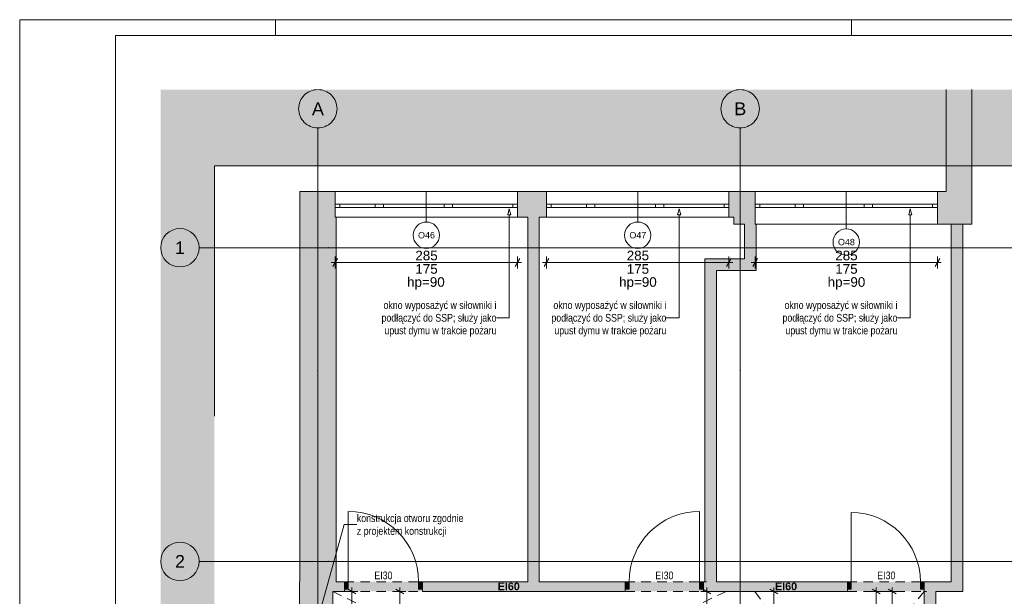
# Paper-space layout 'A-39 RZUT - PIĘTRO 9' of a CAD drawing. Header units: millimetres. Extents: x 0 to 1767, y 0 to 586.
# Tile 5 of 20: x 0 to 308, y 320 to 500. Entities that reach past the tile are written whole.
import ezdxf
from ezdxf.xclip import XClip

# ---------------------------------------------------------------- set-up
doc = ezdxf.new("R2010")
doc.units = ezdxf.units.MM
doc.header["$MEASUREMENT"] = 0
doc.header["$XCLIPFRAME"] = 0
for name, pattern in [('DASHDOTX2', [1000, 500, -250, 0, -250]), ('Przer. długie kreski', [2.5, 1.5, -1]), ('PRZERYWANA_DU_A', [550, 350, -200])]:
    doc.linetypes.add(name, pattern=pattern)
for name, color, linetype, lineweight in [('0_Nr_pióra__2', 8, 'Continuous', 13), ('A_Arkusz_Nr_pióra__1', 7, 'Continuous', 20), ('A_wymiary_Nr_pióra__1', 7, 'Continuous', 20), ('A_wymiary_Nr_pióra__2', 8, 'Continuous', 13), ('A_ściany_Nr_pióra__1', 7, 'Continuous', 20), ('Drzwi Archicad_Nr_pióra__1', 7, 'Continuous', 20), ('Okna Archicada_Nr_pióra__3', 252, 'Continuous', 13), ('Znaczniki okien Archicada_Nr_pióra__3', 252, 'Continuous', 13)]:
    doc.layers.add(name, color=color, linetype=linetype, lineweight=lineweight)
for name, color, linetype, lineweight, true_color in [('A_Arkusz_Nr_pióra__237', 7, 'Continuous', 5, 0x343434), ('A_opis_Nr_pióra__255', 7, 'Continuous', 15, 0x242424), ('A_opis_Nr_pióra__8', 7, 'Continuous', 13, 0x4c4c4c), ('A_osie_Nr_pióra__16', 7, 'Continuous', 5, 0x0f0f0f), ('A_osie_Nr_pióra__76', 7, 'Continuous', 5, 0x2d2d2d), ('A_ppoż proj_Nr_pióra__8', 7, 'Continuous', 13, 0x4c4c4c), ('A_ppoż_Nr_pióra__8', 7, 'Continuous', 13, 0x4c4c4c), ('A_sufit_Nr_pióra__4', 7, 'Continuous', 18, 0x4b4b4b), ('A_ściany_Nr_pióra__10', 7, 'Continuous', 13, 0x4b4b4b)]:
    doc.layers.add(name, color=color, linetype=linetype, lineweight=lineweight, true_color=true_color)
for name, color, linetype in [('A_podrys', 7, 'Continuous'), ('A_ppoż', 7, 'Continuous'), ('A_ściany', 7, 'Continuous'), ('Drzwi Archicad', 7, 'Continuous')]:
    doc.layers.add(name, color=color, linetype=linetype)
doc.styles.add('STYL_AUTOMATYCZNY_1', font='arial.ttf')
doc.styles.add('STYL_AUTOMATYCZNY_2', font='ARIALN.TTF')
doc.styles.add('STYL_AUTOMATYCZNY_3', font='arial.ttf')
doc.styles.add('STYL_AUTOMATYCZNY_5', font='arial.ttf')

# ---------------------------------------------------------------- blocks, each defined once
blk = doc.blocks.new('Rysunek_1_1', base_point=(-3193.41, -631.4))
at = {"linetype": 'Continuous', "lineweight": 0, "true_color": 0x484848}
blk.add_hatch(color=251, dxfattribs=at).paths.add_polyline_path([(44.07, 126.75), (60.84, 126.75), (60.84, 454.37), (374.97, 454.37), (374.97, 316.75), (544.97, 316.75), (544.97, 478.17), (44.07, 478.17)])
at = {"layer": 'A_ppoż', "linetype": 'Continuous', "lineweight": 0, "true_color": 0x121212}
for points in [[(125.88, 324.39), (101.48, 324.39), (101.48, 321.39), (125.88, 321.39)], [(213.68, 324.39), (189.28, 324.39), (189.28, 321.39), (213.68, 321.39)], [(282.72, 324.39), (258.68, 324.39), (258.68, 321.39), (282.72, 321.39)]]:
    blk.add_hatch(color=250, dxfattribs=at).paths.add_polyline_path(points)
at = {"layer": 'A_ściany', "linetype": 'Continuous', "lineweight": 0, "true_color": 0x000000}
for points in [[(297.56, 478.17), (289.56, 478.17), (289.56, 446.37), (297.56, 436.13)], [(98.59, 446.37), (87.52, 446.37), (98.59, 438.51)], [(87.52, 446.37), (87.52, 324.39), (98.93, 324.39), (98.93, 438.27)], [(155.59, 446.37), (155.59, 438.27), (164.65, 438.27), (164.65, 446.37)], [(221.65, 446.37), (221.65, 438.27), (223.17, 438.27), (223.17, 446.37)], [(223.17, 436.13), (229.83, 436.13), (229.83, 446.37), (223.17, 446.37)], [(286.83, 446.37), (286.83, 436.13), (297.56, 436.13), (289.56, 446.37)], [(158.78, 438.27), (158.78, 324.39), (162.38, 324.39), (162.38, 438.27)], [(230.18, 421.65), (230.18, 436.13), (226.58, 436.13), (226.58, 425.25)], [(291.13, 436.13), (291.13, 321.39), (294.73, 321.39), (294.73, 436.13)], [(217.78, 324.39), (217.78, 421.65), (214.18, 425.25), (214.18, 324.39)], [(217.78, 421.65), (230.18, 421.65), (226.58, 425.25), (214.18, 425.25)], [(87.44, 324.39), (87.44, 306.99), (97.84, 306.99), (97.84, 321.39)], [(87.44, 324.39), (97.84, 321.39), (101.48, 321.39), (101.48, 324.39)], [(125.88, 321.39), (189.28, 321.39), (189.28, 324.39), (125.88, 324.39)], [(213.68, 324.39), (213.68, 321.39), (258.68, 321.39), (258.68, 324.39)], [(282.72, 324.39), (282.72, 301.13), (286.32, 301.13), (286.32, 321.39)], [(286.32, 321.39), (291.13, 321.39), (291.13, 324.39), (282.72, 324.39)]]:
    blk.add_hatch(color=18, dxfattribs=at).paths.add_polyline_path(points)
at = {"layer": 'Drzwi Archicad', "linetype": 'Continuous', "lineweight": 0, "true_color": 0xfdfdfd}
for points in [[(101.48, 324.39), (101.48, 322.09), (102.68, 322.09), (102.68, 324.39)], [(125.88, 322.09), (125.88, 324.39), (124.68, 324.39), (124.68, 322.09)], [(189.28, 322.09), (190.48, 322.09), (190.48, 324.39), (189.28, 324.39)], [(213.68, 324.39), (212.48, 324.39), (212.48, 322.09), (213.68, 322.09)], [(258.68, 324.39), (258.68, 322.09), (259.88, 322.09), (259.88, 324.39)], [(282.72, 322.09), (282.72, 324.39), (281.52, 324.39), (281.52, 322.09)]]:
    blk.add_hatch(color=7, dxfattribs=at).paths.add_polyline_path(points)
at = {"layer": '0_Nr_pióra__2', "color": 8, "linetype": 'PRZERYWANA_DU_A', "lineweight": 13, "ltscale": 2, "flags": 128}
blk.add_lwpolyline([(544.97, 316.75), (374.97, 316.75), (374.97, 454.37), (60.84, 454.37), (60.84, 126.75)], dxfattribs=at)
at = {"layer": 'A_opis_Nr_pióra__255', "color": 250, "linetype": 'Continuous', "lineweight": 15, "ltscale": 2, "true_color": 0x242424}
for p, q in [((153.02, 440.89), (152.52, 439.03)), ((153.02, 440.89), (153.52, 439.03)), ((206.13, 440.89), (205.63, 439.03)), ((206.13, 440.89), (206.63, 439.03)), ((278.35, 440.89), (277.85, 439.03)), ((278.35, 440.89), (278.85, 439.03)), ((153.52, 439.03), (152.52, 439.03)), ((153.02, 439.03), (153.02, 406.85)), ((206.63, 439.03), (205.63, 439.03)), ((206.13, 439.03), (206.13, 406.85)), ((278.85, 439.03), (277.85, 439.03)), ((278.35, 439.03), (278.35, 406.85)), ((153.02, 406.85), (149, 406.85)), ((206.13, 406.85), (202.1, 406.85)), ((278.35, 406.85), (274.33, 406.85)), ((92.14, 308.99), (101.36, 342.24)), ((101.36, 342.24), (105.38, 342.24))]:
    blk.add_line(p, q, dxfattribs=at)
at = {"layer": 'A_osie_Nr_pióra__16', "color": 250, "linetype": 'DASHDOTX2', "lineweight": 5, "ltscale": 2, "true_color": 0x0f0f0f}
for p, q in [((93.18, 390.39), (93.18, 466.17)), ((225.18, 390.39), (225.18, 466.17)), ((96.57, 428.75), (56.07, 428.75)), ((544.97, 428.75), (96.57, 428.75)), ((96.57, 428.75), (96.57, 428.75)), ((93.18, 390.39), (93.18, 126.75)), ((225.18, 390.39), (225.18, 126.75)), ((96.57, 330.75), (56.07, 330.75)), ((544.97, 330.75), (96.57, 330.75)), ((96.57, 330.75), (96.57, 330.75))]:
    blk.add_line(p, q, dxfattribs=at)
for p in [(96.57, 428.75), (93.18, 390.39), (93.18, 390.39), (225.18, 390.39), (225.18, 390.39), (96.57, 330.75)]:
    blk.add_point(p, dxfattribs=at)
at = {"layer": 'A_osie_Nr_pióra__76', "color": 250, "linetype": 'Continuous', "lineweight": 5, "ltscale": 2, "true_color": 0x2d2d2d}
for centre in [(93.18, 472.17), (225.18, 472.17), (50.07, 428.75), (50.07, 330.75)]:
    blk.add_circle(centre, 6, dxfattribs=at)
at = {"layer": 'A_sufit_Nr_pióra__4', "color": 251, "linetype": 'Przer. długie kreski', "lineweight": 18, "ltscale": 2, "true_color": 0x4b4b4b}
for p, q in [((97.88, 321.39), (220.8, 258.91)), ((220.8, 321.39), (97.88, 262.75)), ((229.74, 321.39), (278.64, 255.59)), ((282.72, 321.39), (229.74, 255.59))]:
    blk.add_line(p, q, dxfattribs=at)
at = {"layer": 'A_wymiary_Nr_pióra__1', "color": 7, "linetype": 'Continuous', "lineweight": 20, "ltscale": 2}
for p, q in [((99.31, 425.43), (97.87, 422.93)), ((154.87, 422.93), (156.31, 425.43)), ((165.37, 425.43), (163.93, 422.93)), ((220.93, 422.93), (222.37, 425.43)), ((230.55, 425.43), (229.11, 422.93)), ((286.11, 422.93), (287.55, 425.43)), ((105.09, 320.67), (102.59, 322.11)), ((120.09, 320.67), (117.59, 322.11)), ((216.05, 320.67), (213.55, 322.11)), ((236.99, 320.67), (234.49, 322.11)), ((268.89, 320.67), (266.39, 322.11)), ((273.89, 320.67), (271.39, 322.11))]:
    blk.add_line(p, q, dxfattribs=at)
at = {"layer": 'A_wymiary_Nr_pióra__2', "color": 8, "linetype": 'Continuous', "lineweight": 13, "ltscale": 2}
for p, q in [((98.59, 422.31), (98.59, 426.06)), ((155.59, 422.31), (155.59, 426.06)), ((164.65, 422.31), (164.65, 426.06)), ((221.65, 422.31), (221.65, 426.06)), ((229.83, 422.31), (229.83, 426.06)), ((286.83, 422.31), (286.83, 426.06)), ((97.37, 424.18), (98.59, 424.18)), ((98.59, 424.18), (155.59, 424.18)), ((155.59, 424.18), (156.81, 424.18)), ((163.43, 424.18), (164.65, 424.18)), ((164.65, 424.18), (221.65, 424.18)), ((221.65, 424.18), (222.87, 424.18)), ((228.61, 424.18), (229.83, 424.18)), ((229.83, 424.18), (286.83, 424.18)), ((286.83, 424.18), (288.05, 424.18)), ((105.71, 321.39), (101.96, 321.39)), ((103.84, 321.39), (103.84, 322.61)), ((103.84, 306.99), (103.84, 321.39)), ((120.71, 321.39), (116.96, 321.39)), ((118.84, 321.39), (118.84, 322.61)), ((118.84, 306.99), (118.84, 321.39)), ((216.68, 321.39), (212.93, 321.39)), ((214.8, 321.39), (214.8, 322.61)), ((214.8, 262.75), (214.8, 321.39)), ((237.62, 321.39), (233.87, 321.39)), ((235.74, 321.39), (235.74, 322.61)), ((235.74, 262.81), (235.74, 321.39)), ((269.52, 321.39), (265.77, 321.39)), ((267.64, 321.39), (267.64, 322.61)), ((267.64, 267.25), (267.64, 321.39)), ((274.52, 321.39), (270.77, 321.39)), ((272.64, 321.39), (272.64, 322.61)), ((272.64, 301.13), (272.64, 321.39))]:
    blk.add_line(p, q, dxfattribs=at)
at = {"layer": 'A_ściany_Nr_pióra__1', "color": 7, "linetype": 'Continuous', "lineweight": 20, "ltscale": 2}
for p, q in [((98.59, 446.37), (98.59, 442.37)), ((155.59, 446.37), (155.59, 442.37)), ((164.65, 446.37), (164.65, 442.37)), ((221.65, 446.37), (221.65, 442.37)), ((229.83, 446.37), (229.83, 442.37)), ((286.83, 446.37), (286.83, 442.37)), ((98.59, 442.37), (98.59, 441.37)), ((98.59, 441.37), (98.59, 438.27)), ((155.59, 442.37), (155.59, 441.37)), ((155.59, 441.37), (155.59, 438.27)), ((164.65, 442.37), (164.65, 441.37)), ((164.65, 441.37), (164.65, 438.27)), ((221.65, 442.37), (221.65, 441.37)), ((221.65, 441.37), (221.65, 438.27)), ((229.83, 442.37), (229.83, 441.37)), ((229.83, 441.37), (229.83, 436.13)), ((286.83, 442.37), (286.83, 441.37)), ((286.83, 441.37), (286.83, 436.13)), ((101.48, 324.39), (100.54, 324.39)), ((101.48, 324.39), (101.48, 322.09)), ((125.88, 324.39), (126.82, 324.39)), ((125.88, 324.39), (125.88, 322.09)), ((189.28, 324.39), (188.34, 324.39)), ((189.28, 324.39), (189.28, 322.09)), ((213.68, 324.39), (214.62, 324.39)), ((213.68, 324.39), (213.68, 322.09)), ((258.68, 324.39), (257.74, 324.39)), ((258.68, 324.39), (258.68, 322.09)), ((282.72, 324.39), (283.66, 324.39)), ((282.72, 324.39), (282.72, 322.09)), ((101.48, 321.39), (100.74, 321.39)), ((101.48, 322.09), (101.48, 321.39)), ((125.88, 322.09), (125.88, 321.39)), ((125.88, 321.39), (126.62, 321.39)), ((189.28, 321.39), (188.54, 321.39)), ((189.28, 322.09), (189.28, 321.39)), ((213.68, 322.09), (213.68, 321.39)), ((213.68, 321.39), (214.42, 321.39)), ((258.68, 321.39), (257.94, 321.39)), ((258.68, 322.09), (258.68, 321.39)), ((282.72, 322.09), (282.72, 321.39)), ((282.72, 321.39), (283.46, 321.39))]:
    blk.add_line(p, q, dxfattribs=at)
at = {"layer": 'A_ściany_Nr_pióra__1', "color": 7, "linetype": 'Continuous', "lineweight": 20, "ltscale": 2, "flags": 128}
for points in [[(289.56, 478.17), (289.56, 446.37)], [(297.56, 436.13), (297.56, 478.17)], [(98.59, 446.37), (87.52, 446.37)], [(87.52, 446.37), (87.52, 324.39)], [(164.65, 446.37), (155.59, 446.37)], [(223.17, 446.37), (221.65, 446.37)], [(229.83, 446.37), (223.17, 446.37)], [(289.56, 446.37), (286.83, 446.37)], [(98.93, 324.39), (98.93, 438.27)], [(155.59, 438.27), (158.78, 438.27)], [(158.78, 438.27), (158.78, 324.39)], [(162.38, 438.27), (164.65, 438.27)], [(162.38, 324.39), (162.38, 438.27)], [(221.65, 438.27), (223.17, 438.27)], [(223.17, 438.27), (223.17, 436.13)], [(223.17, 436.13), (226.58, 436.13)], [(226.58, 436.13), (226.58, 425.25)], [(230.18, 421.65), (230.18, 436.13)], [(286.83, 436.13), (297.56, 436.13)], [(291.13, 436.13), (291.13, 324.39)], [(294.73, 436.13), (291.13, 436.13)], [(294.73, 321.39), (294.73, 436.13)], [(214.18, 425.25), (214.18, 324.39)], [(226.58, 425.25), (214.18, 425.25)], [(217.78, 324.39), (217.78, 421.65)], [(217.78, 421.65), (230.18, 421.65)], [(87.44, 324.39), (87.44, 306.99)], [(87.52, 324.39), (87.44, 324.39)], [(101.48, 324.39), (98.93, 324.39)], [(158.78, 324.39), (125.88, 324.39)], [(189.28, 324.39), (162.38, 324.39)], [(214.18, 324.39), (213.68, 324.39)], [(258.68, 324.39), (217.78, 324.39)], [(291.13, 324.39), (282.72, 324.39)], [(97.84, 306.99), (97.84, 321.39)], [(97.84, 321.39), (101.48, 321.39)], [(125.88, 321.39), (189.28, 321.39)], [(213.68, 321.39), (258.68, 321.39)], [(282.72, 321.39), (282.72, 301.13)], [(286.32, 301.13), (286.32, 321.39)], [(286.32, 321.39), (291.13, 321.39)], [(291.13, 321.39), (294.73, 321.39)]]:
    blk.add_lwpolyline(points, dxfattribs=at)
at = {"layer": 'A_ściany_Nr_pióra__10', "color": 251, "linetype": 'Przer. długie kreski', "lineweight": 13, "ltscale": 2, "true_color": 0x4b4b4b}
for p, q in [((101.48, 324.39), (125.88, 324.39)), ((189.28, 324.39), (213.68, 324.39)), ((258.68, 324.39), (282.72, 324.39)), ((101.48, 321.39), (125.88, 321.39)), ((189.28, 321.39), (213.68, 321.39)), ((258.68, 321.39), (282.72, 321.39))]:
    blk.add_line(p, q, dxfattribs=at)
at = {"layer": 'Drzwi Archicad_Nr_pióra__1', "color": 7, "linetype": 'Continuous', "lineweight": 20, "ltscale": 2}
for p, q in [((102.68, 324.39), (102.68, 346.39)), ((212.48, 324.39), (212.48, 346.39)), ((259.88, 324.39), (259.88, 346.03)), ((101.48, 324.39), (100.54, 324.39)), ((101.48, 324.39), (100.54, 324.39)), ((101.48, 324.39), (102.68, 324.39)), ((101.48, 322.09), (101.48, 324.39)), ((101.48, 324.39), (101.48, 322.09)), ((101.48, 324.39), (101.48, 322.09)), ((102.68, 324.39), (102.68, 322.09)), ((124.68, 322.09), (124.68, 324.39)), ((124.68, 324.39), (125.88, 324.39)), ((125.88, 324.39), (125.88, 322.09)), ((125.88, 324.39), (125.88, 322.09)), ((125.88, 324.39), (125.88, 322.09)), ((125.88, 324.39), (126.82, 324.39)), ((125.88, 324.39), (126.82, 324.39)), ((189.28, 324.39), (188.34, 324.39)), ((189.28, 324.39), (188.34, 324.39)), ((190.48, 324.39), (189.28, 324.39)), ((189.28, 324.39), (189.28, 322.09)), ((189.28, 324.39), (189.28, 322.09)), ((189.28, 324.39), (189.28, 322.09)), ((190.48, 322.09), (190.48, 324.39)), ((213.68, 324.39), (212.48, 324.39)), ((212.48, 324.39), (212.48, 322.09)), ((213.68, 322.09), (213.68, 324.39)), ((213.68, 324.39), (213.68, 322.09)), ((213.68, 324.39), (213.68, 322.09)), ((213.68, 324.39), (214.62, 324.39)), ((213.68, 324.39), (214.62, 324.39)), ((258.68, 324.39), (257.74, 324.39)), ((258.68, 324.39), (257.74, 324.39)), ((258.68, 324.39), (259.88, 324.39)), ((258.68, 322.09), (258.68, 324.39)), ((258.68, 324.39), (258.68, 322.09)), ((258.68, 324.39), (258.68, 322.09)), ((259.88, 324.39), (259.88, 322.09)), ((281.52, 322.09), (281.52, 324.39)), ((281.52, 324.39), (282.72, 324.39)), ((282.72, 324.39), (282.72, 322.09)), ((282.72, 324.39), (282.72, 322.09)), ((282.72, 324.39), (282.72, 322.09)), ((282.72, 324.39), (283.66, 324.39)), ((282.72, 324.39), (283.66, 324.39)), ((101.48, 321.39), (100.74, 321.39)), ((101.48, 321.39), (100.74, 321.39)), ((102.68, 322.09), (101.48, 322.09)), ((101.48, 322.09), (101.48, 321.39)), ((101.48, 322.09), (101.48, 321.39)), ((125.88, 322.09), (124.68, 322.09)), ((125.88, 322.09), (125.88, 321.39)), ((125.88, 322.09), (125.88, 321.39)), ((125.88, 321.39), (126.62, 321.39)), ((125.88, 321.39), (126.62, 321.39)), ((189.28, 321.39), (188.54, 321.39)), ((189.28, 321.39), (188.54, 321.39)), ((189.28, 322.09), (190.48, 322.09)), ((189.28, 322.09), (189.28, 321.39)), ((189.28, 322.09), (189.28, 321.39)), ((212.48, 322.09), (213.68, 322.09)), ((213.68, 322.09), (213.68, 321.39)), ((213.68, 322.09), (213.68, 321.39)), ((213.68, 321.39), (214.42, 321.39)), ((213.68, 321.39), (214.42, 321.39)), ((258.68, 321.39), (257.94, 321.39)), ((258.68, 321.39), (257.94, 321.39)), ((259.88, 322.09), (258.68, 322.09)), ((258.68, 322.09), (258.68, 321.39)), ((258.68, 322.09), (258.68, 321.39)), ((282.72, 322.09), (281.52, 322.09)), ((282.72, 322.09), (282.72, 321.39)), ((282.72, 322.09), (282.72, 321.39)), ((282.72, 321.39), (283.46, 321.39)), ((282.72, 321.39), (283.46, 321.39))]:
    blk.add_line(p, q, dxfattribs=at)
for centre, radius, start, end in [((102.68, 324.39), 22, 0, 90), ((212.48, 324.39), 22, 90, 180), ((259.88, 324.39), 21.64, 0, 90)]:
    blk.add_arc(centre, radius, start, end, dxfattribs=at)
at = {"layer": 'Okna Archicada_Nr_pióra__3', "color": 252, "linetype": 'Continuous', "lineweight": 13, "ltscale": 2}
for p, q in [((98.59, 446.37), (155.59, 446.37)), ((98.59, 446.37), (98.59, 442.37)), ((155.59, 446.37), (155.59, 442.37)), ((164.65, 446.37), (221.65, 446.37)), ((164.65, 446.37), (164.65, 442.37)), ((221.65, 446.37), (221.65, 442.37)), ((229.83, 446.37), (286.83, 446.37)), ((229.83, 446.37), (229.83, 442.37)), ((286.83, 446.37), (286.83, 442.37)), ((98.59, 442.37), (100.09, 442.37)), ((98.59, 442.37), (98.59, 441.37)), ((98.59, 442.37), (98.59, 441.37)), ((100.09, 441.37), (98.59, 441.37)), ((98.59, 441.37), (98.59, 438.27)), ((100.09, 442.37), (100.09, 441.37)), ((100.09, 442.37), (111.09, 442.37)), ((111.09, 441.37), (100.09, 441.37)), ((111.09, 441.37), (111.09, 442.37)), ((111.09, 442.37), (112.39, 442.37)), ((112.39, 441.37), (111.09, 441.37)), ((112.39, 442.37), (113.69, 442.37)), ((113.69, 441.37), (112.39, 441.37)), ((113.69, 442.37), (113.69, 441.37)), ((113.69, 442.37), (132.69, 442.37)), ((132.69, 441.37), (113.69, 441.37)), ((132.69, 441.37), (132.69, 442.37)), ((132.69, 442.37), (133.99, 442.37)), ((133.99, 441.37), (132.69, 441.37)), ((133.99, 442.37), (135.29, 442.37)), ((135.29, 441.37), (133.99, 441.37)), ((135.29, 442.37), (135.29, 441.37)), ((135.29, 442.37), (154.09, 442.37)), ((154.09, 441.37), (135.29, 441.37)), ((154.09, 441.37), (154.09, 442.37)), ((154.09, 442.37), (155.59, 442.37)), ((155.59, 441.37), (154.09, 441.37)), ((155.59, 442.37), (155.59, 441.37)), ((155.59, 442.37), (155.59, 441.37)), ((155.59, 441.37), (155.59, 438.27)), ((164.65, 442.37), (166.15, 442.37)), ((164.65, 442.37), (164.65, 441.37)), ((164.65, 442.37), (164.65, 441.37)), ((166.15, 441.37), (164.65, 441.37)), ((164.65, 441.37), (164.65, 438.27)), ((166.15, 442.37), (166.15, 441.37)), ((166.15, 442.37), (177.15, 442.37)), ((177.15, 441.37), (166.15, 441.37)), ((177.15, 441.37), (177.15, 442.37)), ((177.15, 442.37), (178.45, 442.37)), ((178.45, 441.37), (177.15, 441.37)), ((178.45, 442.37), (179.75, 442.37)), ((179.75, 441.37), (178.45, 441.37)), ((179.75, 442.37), (179.75, 441.37)), ((179.75, 442.37), (198.75, 442.37)), ((198.75, 441.37), (179.75, 441.37)), ((198.75, 441.37), (198.75, 442.37)), ((198.75, 442.37), (200.05, 442.37)), ((200.05, 441.37), (198.75, 441.37)), ((200.05, 442.37), (201.35, 442.37)), ((201.35, 441.37), (200.05, 441.37)), ((201.35, 442.37), (201.35, 441.37)), ((201.35, 442.37), (220.15, 442.37)), ((220.15, 441.37), (201.35, 441.37)), ((220.15, 441.37), (220.15, 442.37)), ((220.15, 442.37), (221.65, 442.37)), ((221.65, 441.37), (220.15, 441.37)), ((221.65, 442.37), (221.65, 441.37)), ((221.65, 442.37), (221.65, 441.37)), ((221.65, 441.37), (221.65, 438.27)), ((229.83, 442.37), (231.33, 442.37)), ((229.83, 442.37), (229.83, 441.37)), ((229.83, 442.37), (229.83, 441.37)), ((231.33, 441.37), (229.83, 441.37)), ((229.83, 441.37), (229.83, 436.13)), ((231.33, 442.37), (231.33, 441.37)), ((231.33, 442.37), (242.33, 442.37)), ((242.33, 441.37), (231.33, 441.37)), ((242.33, 441.37), (242.33, 442.37)), ((242.33, 442.37), (243.63, 442.37)), ((243.63, 441.37), (242.33, 441.37)), ((243.63, 442.37), (244.93, 442.37)), ((244.93, 441.37), (243.63, 441.37)), ((244.93, 442.37), (244.93, 441.37)), ((244.93, 442.37), (263.93, 442.37)), ((263.93, 441.37), (244.93, 441.37)), ((263.93, 441.37), (263.93, 442.37)), ((263.93, 442.37), (265.23, 442.37)), ((265.23, 441.37), (263.93, 441.37)), ((265.23, 442.37), (266.53, 442.37)), ((266.53, 441.37), (265.23, 441.37)), ((266.53, 442.37), (266.53, 441.37)), ((266.53, 442.37), (285.33, 442.37)), ((285.33, 441.37), (266.53, 441.37)), ((285.33, 441.37), (285.33, 442.37)), ((285.33, 442.37), (286.83, 442.37)), ((286.83, 441.37), (285.33, 441.37)), ((286.83, 442.37), (286.83, 441.37)), ((286.83, 442.37), (286.83, 441.37)), ((286.83, 441.37), (286.83, 436.13)), ((98.59, 438.27), (155.59, 438.27)), ((164.65, 438.27), (221.65, 438.27)), ((229.83, 436.13), (286.83, 436.13))]:
    blk.add_line(p, q, dxfattribs=at)
at = {"layer": 'Znaczniki okien Archicada_Nr_pióra__3', "color": 252, "linetype": 'Continuous', "lineweight": 13, "ltscale": 2}
for p, q in [((127.09, 436.79), (127.09, 446.37)), ((193.15, 436.79), (193.15, 446.37)), ((258.33, 434.65), (258.33, 446.37))]:
    blk.add_line(p, q, dxfattribs=at)
for centre, start, end in [((127.09, 432.67), 0, 180), ((193.15, 432.67), 0, 180), ((258.33, 430.53), 0, 180), ((127.09, 432.67), 180, 0), ((193.15, 432.67), 180, 0), ((258.33, 430.53), 180, 0)]:
    blk.add_arc(centre, 4.12, start, end, dxfattribs=at)
at = {"layer": 'A_opis_Nr_pióra__8', "color": 251, "linetype": 'Continuous', "lineweight": 13, "true_color": 0x4c4c4c, "char_height": 2.4, "style": 'STYL_AUTOMATYCZNY_2'}
for s, insert, width, attachment_point, line_spacing_factor in [('\\A1;{\\pqr;\\fArial Narrow|b0|i0|c238|p0;\\W1.000000;okno wyposażyć w siłowniki i podłączyć do SSP; służy jako upust dymu w trakcie pożaru}', (149, 406.51), 36.3149, 6, 0.987309), ('\\A1;{\\pqr;\\fArial Narrow|b0|i0|c238|p0;\\W1.000000;okno wyposażyć w siłowniki i podłączyć do SSP; służy jako upust dymu w trakcie pożaru}', (202.1, 406.51), 36.3149, 6, 0.987309), ('\\A1;{\\pqr;\\fArial Narrow|b0|i0|c238|p0;\\W1.000000;okno wyposażyć w siłowniki i podłączyć do SSP; służy jako upust dymu w trakcie pożaru}', (274.33, 406.51), 36.3149, 6, 0.987309), ('\\A1;{\\pql;\\fArial Narrow|b0|i0|c238|p0;\\W1.000000;konstrukcja otworu zgodnie z projektem konstrukcji}', (105.38, 341.9), 33.909, 4, 0.996837)]:
    blk.add_mtext(s, dxfattribs=dict(at, insert=insert, width=width, attachment_point=attachment_point, line_spacing_factor=line_spacing_factor))
at = {"layer": 'A_osie_Nr_pióra__76', "color": 250, "linetype": 'Continuous', "lineweight": 5, "true_color": 0x2d2d2d, "char_height": 4, "attachment_point": 1, "style": 'STYL_AUTOMATYCZNY_1'}
for s, insert in [('\\A1;{\\pql;\\pt0;\\fArial|b0|i0|c238|p0;\\W1.000000;A}', (91.35, 474.17)), ('\\A1;{\\pql;\\pt0;\\fArial|b0|i0|c238|p0;\\W1.000000;B}', (223.35, 474.17)), ('\\A1;{\\pql;\\pt0;\\fArial|b0|i0|c238|p0;\\W1.000000;1}', (48.54, 430.75)), ('\\A1;{\\pql;\\pt0;\\fArial|b0|i0|c238|p0;\\W1.000000;2}', (48.54, 332.75))]:
    blk.add_mtext(s, dxfattribs=dict(at, insert=insert))
at = {"layer": 'A_ppoż proj_Nr_pióra__8', "color": 251, "linetype": 'Continuous', "lineweight": 13, "true_color": 0x4c4c4c, "char_height": 2.4, "attachment_point": 5, "style": 'STYL_AUTOMATYCZNY_3'}
for insert in [(152.85, 322.94), (239.52, 322.94)]:
    blk.add_mtext('\\A1;{\\pqc;\\fArial|b1|i0|c238|p0;\\W1.000000;EI60}', dxfattribs=dict(at, insert=insert))
at = {"layer": 'A_ppoż_Nr_pióra__8', "color": 251, "linetype": 'Continuous', "lineweight": 13, "true_color": 0x4c4c4c, "char_height": 2.4, "attachment_point": 5, "style": 'STYL_AUTOMATYCZNY_2'}
for insert in [(113.68, 326.36), (201.48, 326.36), (270.86, 326.36)]:
    blk.add_mtext('\\A1;{\\pqc;\\fArial Narrow|b0|i0|c238|p0;\\W1.000000;EI30}', dxfattribs=dict(at, insert=insert))
at = {"layer": 'A_wymiary_Nr_pióra__1', "color": 7, "linetype": 'Continuous', "lineweight": 20, "char_height": 3, "width": 6.8645, "attachment_point": 7, "style": 'STYL_AUTOMATYCZNY_5'}
for s, insert in [('\\A1;{\\pql;\\fArial|b0|i0|c238|p0;\\W1.000000;285}', (123.66, 424.78)), ('\\A1;{\\pql;\\fArial|b0|i0|c238|p0;\\W1.000000;285}', (189.72, 424.78)), ('\\A1;{\\pql;\\fArial|b0|i0|c238|p0;\\W1.000000;285}', (254.9, 424.78)), ('\\A1;{\\pql;\\fArial|b0|i0|c238|p0;\\W1.000000;175}', (123.66, 420.58)), ('\\A1;{\\pql;\\fArial|b0|i0|c238|p0;\\W1.000000;175}', (189.72, 420.58)), ('\\A1;{\\pql;\\fArial|b0|i0|c238|p0;\\W1.000000;175}', (254.9, 420.58))]:
    blk.add_mtext(s, dxfattribs=dict(at, insert=insert))
at = {"layer": 'A_wymiary_Nr_pióra__1', "color": 7, "linetype": 'Continuous', "lineweight": 20, "char_height": 3, "attachment_point": 2, "style": 'STYL_AUTOMATYCZNY_5'}
for insert in [(126.96, 419.55), (193.22, 419.55), (258.4, 419.55)]:
    blk.add_mtext('\\A1;{\\pqc;\\fArial|b0|i0|c238|p0;\\W1.000000;hp=90}', dxfattribs=dict(at, insert=insert))
at = {"layer": 'Znaczniki okien Archicada_Nr_pióra__3', "color": 252, "linetype": 'Continuous', "lineweight": 13, "char_height": 2, "attachment_point": 7, "style": 'STYL_AUTOMATYCZNY_1'}
for s, insert in [('\\A1;{\\pql;\\pt2;\\fArial|b0|i0|c238|p0;\\W1.000000;O46}', (124.5, 431.64)), ('\\A1;{\\pql;\\pt2;\\fArial|b0|i0|c238|p0;\\W1.000000;O47}', (190.56, 431.64)), ('\\A1;{\\pql;\\pt2;\\fArial|b0|i0|c238|p0;\\W1.000000;O48}', (255.74, 429.5))]:
    blk.add_mtext(s, dxfattribs=dict(at, insert=insert))

psp = doc.layouts.new('A-39 RZUT - PIĘTRO 9')

# ---------------------------------------------------------------- linework, layer by layer
at = {"layer": 'A_Arkusz_Nr_pióra__1', "color": 7, "linetype": 'Continuous', "lineweight": 20}
for p, q in [((795.1, 495.1), (29.9, 495.1)), ((29.9, 495.1), (29.9, 4.9))]:
    psp.add_line(p, q, dxfattribs=at)
at = {"layer": 'A_Arkusz_Nr_pióra__1', "color": 7, "linetype": 'Continuous', "lineweight": 20, "flags": 128}
psp.add_lwpolyline([(0, 500), (800, 500), (800, 0), (0, 0)], close=True, dxfattribs=at)
at = {"layer": 'A_Arkusz_Nr_pióra__237', "color": 250, "linetype": 'Continuous', "lineweight": 5, "true_color": 0x343434}
for p, q in [((80, 495.1), (80, 500)), ((260, 495.1), (260, 500))]:
    psp.add_line(p, q, dxfattribs=at)

# ---------------------------------------------------------------- block references
at = {"layer": 'A_podrys', "color": 37, "linetype": 'Continuous', "lineweight": 5, "true_color": 0x656532}
ref = psp.add_blockref('Rysunek_1_1', (-3193.41, -631.4), dxfattribs=at)
XClip(ref).set_block_clipping_path([(44.069637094, 126.7487186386), (544.9695795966, 478.1668323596)])

doc.saveas('drawing.dxf')
